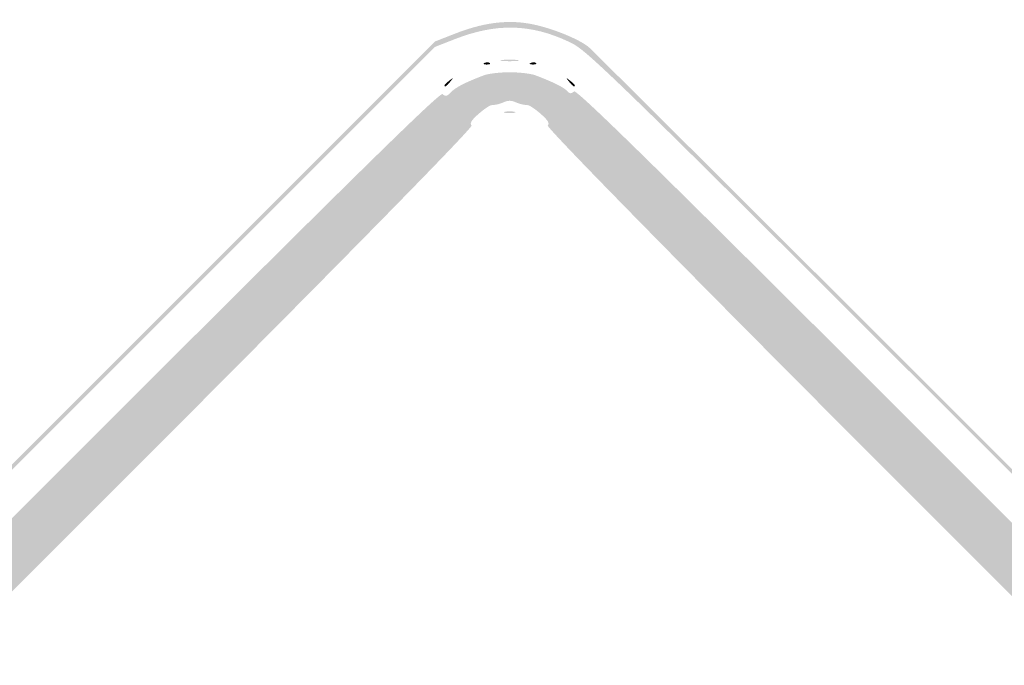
# Model space of a CAD drawing. Header units: inches. Extents: x -26.1 to 25.6, y -25.4 to 25.5.
# Tile 88 of 89: x -8.5 to 8.6, y 14.3 to 25.5. Entities that reach past the tile are written whole.
import ezdxf

# ---------------------------------------------------------------- set-up
doc = ezdxf.new("R2010")
doc.units = ezdxf.units.IN
doc.header["$MEASUREMENT"] = 0

msp = doc.modelspace()

# ---------------------------------------------------------------- hatches: boundary and pattern name
h = msp.add_hatch(color=7)
edge = h.paths.add_edge_path()
edge.add_spline(control_points=[(-0.401, -25.427), (-0.73, -25.343), (-1.002, -25.234), (-1.249, -25.09), (-1.471, -24.96), (-4.006, -22.452), (-13.073, -13.393), (-19.42, -7.051), (-24.715, -1.735), (-24.84, -1.579), (-25.178, -1.157), (-25.348, -0.785), (-25.415, -0.316), (-25.466, 0.035), (-25.463, 0.135), (-25.392, 0.464), (-25.226, 1.239), (-26.136, 0.288), (-13.135, 13.276)], knot_values=[0, 0, 0, 0, 1, 1, 1, 2, 2, 2, 3, 3, 3, 4, 4, 4, 5, 5, 5, 6, 6, 6, 6], degree=3, periodic=0)
edge.add_line((-13.135, 13.276), (-1.296, 25.104))
edge.add_line((-1.296, 25.104), (-0.964, 25.234))
edge.add_spline(control_points=[(-0.964, 25.234), (-0.48, 25.425), (-0.074, 25.482), (0.326, 25.416), (0.675, 25.358), (1.173, 25.164), (1.367, 25.011), (1.432, 24.959), (6.773, 19.634), (13.237, 13.177), (24.952, 1.475), (24.99, 1.437), (25.175, 1.061), (25.632, 0.135), (25.512, -0.754), (24.816, -1.603), (24.365, -2.153), (1.6, -24.862), (1.32, -25.041), (0.914, -25.3), (0.551, -25.417), (0.094, -25.435), (-0.126, -25.444), (-0.349, -25.44), (-0.401, -25.427)], knot_values=[0, 0, 0, 0, 1, 1, 1, 2, 2, 2, 3, 3, 3, 4, 4, 4, 5, 5, 5, 6, 6, 6, 7, 7, 7, 8, 8, 8, 8], degree=3, periodic=0)
edge = h.paths.add_edge_path(flags=0)
edge.add_spline(control_points=[(0.778, -25.219), (0.933, -25.16), (1.177, -25.038), (1.32, -24.947), (1.6, -24.768), (24.271, -2.153), (24.722, -1.603), (25.418, -0.754), (25.538, 0.135), (25.081, 1.061), (24.895, 1.437), (24.857, 1.476), (13.143, 13.183), (1.534, 24.785), (1.386, 24.93), (1.037, 25.095), (0.364, 25.414), (-0.234, 25.427), (-0.964, 25.14)], knot_values=[0, 0, 0, 0, 1, 1, 1, 2, 2, 2, 3, 3, 3, 4, 4, 4, 5, 5, 5, 6, 6, 6, 6], degree=3, periodic=0)
edge.add_line((-0.964, 25.14), (-1.296, 25.01))
edge.add_line((-1.296, 25.01), (-13.088, 13.229))
edge.add_spline(control_points=[(-13.088, 13.229), (-26.037, 0.293), (-25.132, 1.239), (-25.298, 0.464), (-25.451, -0.246), (-25.266, -0.929), (-24.746, -1.579), (-24.621, -1.735), (-19.347, -7.03), (-13.026, -13.346), (-3.996, -22.368), (-1.471, -24.865), (-1.249, -24.995), (-1.002, -25.14), (-0.73, -25.248), (-0.401, -25.332), (-0.181, -25.389), (0.501, -25.323), (0.778, -25.219)], knot_values=[0, 0, 0, 0, 1, 1, 1, 2, 2, 2, 3, 3, 3, 4, 4, 4, 5, 5, 5, 6, 6, 6, 6], degree=3, periodic=0)
h = msp.add_hatch(color=7)
edge = h.paths.add_edge_path()
edge.add_spline(control_points=[(-0.13, 24.783), (-0.058, 24.793), (0.058, 24.793), (0.13, 24.783), (0.201, 24.772), (0.143, 24.763), (0, 24.763), (-0.143, 24.763), (-0.201, 24.772), (-0.13, 24.783)], knot_values=[0, 0, 0, 0, 1, 1, 1, 2, 2, 2, 3, 3, 3, 3], degree=3, periodic=0)
h = msp.add_hatch(color=7)
edge = h.paths.add_edge_path()
edge.add_spline(control_points=[(-0.433, 24.734), (-0.399, 24.747), (-0.358, 24.746), (-0.343, 24.73), (-0.327, 24.714), (-0.355, 24.703), (-0.405, 24.705), (-0.46, 24.708), (-0.471, 24.719), (-0.433, 24.734)], knot_values=[0, 0, 0, 0, 1, 1, 1, 2, 2, 2, 3, 3, 3, 3], degree=3, periodic=0)
h = msp.add_hatch(color=7)
edge = h.paths.add_edge_path()
edge.add_spline(control_points=[(0.368, 24.734), (0.402, 24.747), (0.443, 24.746), (0.459, 24.73), (0.474, 24.714), (0.446, 24.703), (0.397, 24.705), (0.342, 24.708), (0.331, 24.719), (0.368, 24.734)], knot_values=[0, 0, 0, 0, 1, 1, 1, 2, 2, 2, 3, 3, 3, 3], degree=3, periodic=0)
h = msp.add_hatch(color=7)
edge = h.paths.add_edge_path()
edge.add_spline(control_points=[(-0.074, -24.603), (-0.091, -24.574), (-0.164, -24.562), (-0.235, -24.576), (-0.305, -24.591), (-0.383, -24.583), (-0.407, -24.559), (-0.43, -24.535), (-0.495, -24.509), (-0.55, -24.5), (-0.605, -24.492), (-0.734, -24.429), (-0.837, -24.361), (-0.979, -24.267), (-1.038, -24.25), (-1.079, -24.291), (-1.12, -24.332), (-3.971, -21.508), (-12.74, -12.74), (-21.797, -3.683), (-24.333, -1.121), (-24.289, -1.077), (-24.244, -1.033), (-24.258, -0.986), (-24.351, -0.864), (-24.417, -0.778), (-24.458, -0.707), (-24.443, -0.707), (-24.428, -0.707), (-24.442, -0.659), (-24.474, -0.601), (-24.506, -0.543), (-24.535, -0.474), (-24.539, -0.448), (-24.543, -0.422), (-24.55, -0.39), (-24.555, -0.377), (-24.568, -0.343), (-24.57, 0.298), (-24.557, 0.354), (-24.551, 0.379), (-24.543, 0.422), (-24.538, 0.448), (-24.525, 0.534), (-24.28, 0.983), (-24.229, 1.014), (-24.194, 1.036), (-24.196, 1.067), (-24.236, 1.115), (-24.285, 1.174), (-22.46, 3.019), (-12.763, 12.716), (-3.318, 22.162), (-1.22, 24.237), (-1.165, 24.192), (-1.113, 24.148), (-1.082, 24.155), (-1.019, 24.224), (-0.945, 24.306), (-0.772, 24.395), (-0.448, 24.518), (-0.37, 24.547), (-0.169, 24.571), (0, 24.571), (0.169, 24.571), (0.37, 24.547), (0.448, 24.518), (0.754, 24.402), (0.946, 24.307), (0.996, 24.246), (1.038, 24.196), (1.064, 24.194), (1.117, 24.238), (1.173, 24.285), (3.192, 22.288), (12.716, 12.763), (22.241, 3.239), (24.237, 1.22), (24.191, 1.164), (24.147, 1.111), (24.151, 1.084), (24.21, 1.035), (24.282, 0.974), (24.524, 0.544), (24.538, 0.448), (24.543, 0.422), (24.551, 0.379), (24.557, 0.354), (24.57, 0.298), (24.568, -0.343), (24.555, -0.377), (24.55, -0.39), (24.543, -0.422), (24.539, -0.448), (24.535, -0.474), (24.506, -0.543), (24.474, -0.601), (24.442, -0.659), (24.428, -0.707), (24.443, -0.707), (24.458, -0.707), (24.417, -0.778), (24.351, -0.864), (24.258, -0.986), (24.244, -1.033), (24.289, -1.077), (24.333, -1.121), (21.797, -3.683), (12.74, -12.74), (3.971, -21.508), (1.12, -24.332), (1.079, -24.291), (1.038, -24.25), (0.979, -24.267), (0.837, -24.361), (0.734, -24.429), (0.605, -24.492), (0.55, -24.5), (0.495, -24.509), (0.43, -24.535), (0.407, -24.559), (0.383, -24.583), (0.305, -24.591), (0.235, -24.576), (0.164, -24.562), (0.091, -24.574), (0.074, -24.603), (0.056, -24.631), (0.023, -24.654), (0, -24.654), (-0.023, -24.654), (-0.056, -24.631), (-0.074, -24.603)], knot_values=[0, 0, 0, 0, 1, 1, 1, 2, 2, 2, 3, 3, 3, 4, 4, 4, 5, 5, 5, 6, 6, 6, 7, 7, 7, 8, 8, 8, 9, 9, 9, 10, 10, 10, 11, 11, 11, 12, 12, 12, 13, 13, 13, 14, 14, 14, 15, 15, 15, 16, 16, 16, 17, 17, 17, 18, 18, 18, 19, 19, 19, 20, 20, 20, 21, 21, 21, 22, 22, 22, 23, 23, 23, 24, 24, 24, 25, 25, 25, 26, 26, 26, 27, 27, 27, 28, 28, 28, 29, 29, 29, 30, 30, 30, 31, 31, 31, 32, 32, 32, 33, 33, 33, 34, 34, 34, 35, 35, 35, 36, 36, 36, 37, 37, 37, 38, 38, 38, 39, 39, 39, 40, 40, 40, 41, 41, 41, 42, 42, 42, 43, 43, 43, 44, 44, 44, 44], degree=3, periodic=0)
edge = h.paths.add_edge_path(flags=0)
edge.add_spline(control_points=[(0.296, -24.024), (0.496, -23.939), (0.687, -23.734), (0.611, -23.687), (0.575, -23.665), (4.673, -19.533), (12.096, -12.111), (20.323, -3.884), (23.652, -0.583), (23.692, -0.616), (23.762, -0.674), (24.059, -0.35), (24.023, -0.256), (24.01, -0.22), (24.019, -0.179), (24.044, -0.164), (24.097, -0.131), (24.104, 0.11), (24.053, 0.161), (24.019, 0.195), (24.013, 0.216), (24, 0.341), (23.997, 0.373), (21.476, 2.918), (18.399, 5.996), (14.658, 9.737), (12.786, 11.578), (12.752, 11.55), (12.676, 11.487), (0.592, 23.578), (0.661, 23.647), (0.697, 23.683), (0.664, 23.74), (0.543, 23.846), (0.45, 23.928), (0.348, 23.997), (0.317, 24), (0.217, 24.009), (0.167, 24.022), (0.082, 24.061), (0.037, 24.082), (-0.037, 24.082), (-0.082, 24.061), (-0.167, 24.022), (-0.217, 24.009), (-0.317, 24), (-0.348, 23.997), (-0.45, 23.928), (-0.543, 23.846), (-0.664, 23.74), (-0.697, 23.683), (-0.661, 23.647), (-0.592, 23.578), (-12.676, 11.487), (-12.752, 11.55), (-12.786, 11.578), (-14.658, 9.737), (-18.399, 5.996), (-21.476, 2.918), (-23.997, 0.373), (-24, 0.341), (-24.013, 0.216), (-24.019, 0.195), (-24.053, 0.161), (-24.104, 0.11), (-24.097, -0.131), (-24.044, -0.164), (-24.019, -0.179), (-24.009, -0.218), (-24.021, -0.249), (-24.056, -0.341), (-23.76, -0.673), (-23.693, -0.617), (-23.652, -0.583), (-20.436, -3.77), (-12.096, -12.111), (-4.673, -19.533), (-0.575, -23.665), (-0.611, -23.687), (-0.651, -23.712), (-0.636, -23.756), (-0.557, -23.84), (-0.34, -24.076), (0.002, -24.15), (0.296, -24.024)], knot_values=[0, 0, 0, 0, 1, 1, 1, 2, 2, 2, 3, 3, 3, 4, 4, 4, 5, 5, 5, 6, 6, 6, 7, 7, 7, 8, 8, 8, 9, 9, 9, 10, 10, 10, 11, 11, 11, 12, 12, 12, 13, 13, 13, 14, 14, 14, 15, 15, 15, 16, 16, 16, 17, 17, 17, 18, 18, 18, 19, 19, 19, 20, 20, 20, 21, 21, 21, 22, 22, 22, 23, 23, 23, 24, 24, 24, 25, 25, 25, 26, 26, 26, 27, 27, 27, 28, 28, 28, 28], degree=3, periodic=0)
h = msp.add_hatch(color=7)
edge = h.paths.add_edge_path()
edge.add_spline(control_points=[(-1.131, 24.342), (-1.131, 24.352), (-1.094, 24.389), (-1.049, 24.425), (-0.974, 24.483), (-0.972, 24.482), (-1.031, 24.407), (-1.093, 24.328), (-1.131, 24.303), (-1.131, 24.342)], knot_values=[0, 0, 0, 0, 1, 1, 1, 2, 2, 2, 3, 3, 3, 3], degree=3, periodic=0)
h = msp.add_hatch(color=7)
edge = h.paths.add_edge_path()
edge.add_spline(control_points=[(1.031, 24.407), (0.972, 24.482), (0.974, 24.483), (1.049, 24.425), (1.094, 24.389), (1.131, 24.352), (1.131, 24.342), (1.131, 24.303), (1.093, 24.328), (1.031, 24.407)], knot_values=[0, 0, 0, 0, 1, 1, 1, 2, 2, 2, 3, 3, 3, 3], degree=3, periodic=0)
h = msp.add_hatch(color=7)
edge = h.paths.add_edge_path()
edge.add_spline(control_points=[(-0.082, 23.886), (-0.037, 23.897), (0.037, 23.897), (0.082, 23.886), (0.128, 23.874), (0.091, 23.864), (0, 23.864), (-0.091, 23.864), (-0.128, 23.874), (-0.082, 23.886)], knot_values=[0, 0, 0, 0, 1, 1, 1, 2, 2, 2, 3, 3, 3, 3], degree=3, periodic=0)

doc.saveas('drawing.dxf')
